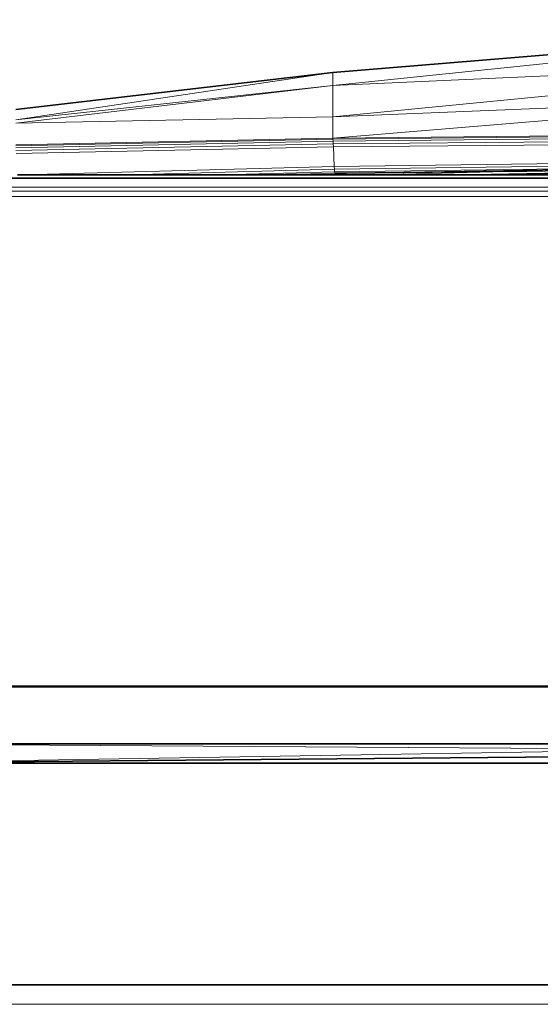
# Model space of a CAD drawing. Header units: inches. Extents: x 1 to 102, y 1 to 36.
# Tile 4 of 59: x 6.07 to 9.02, y 30.02 to 35.61. Entities that reach past the tile are written whole.
import ezdxf

# ---------------------------------------------------------------- set-up
doc = ezdxf.new("R2010")
doc.units = ezdxf.units.IN
doc.header["$MEASUREMENT"] = 0
doc.layers.add('Default', color=7, linetype='Continuous')

msp = doc.modelspace()

# ---------------------------------------------------------------- linework, layer by layer
at = {"layer": 'Default', "color": 49, "lineweight": 0, "true_color": 0x464646, "transparency": 33554687}
for p, q in [((7.8461, 35.309), (11.4506, 35.6092)), ((11.4506, 35.6092), (7.8461, 35.2355)), ((6.0439, 35.0993), (7.8461, 35.309)), ((7.8461, 35.309), (6.0439, 35.0412)), ((6.0439, 35.0412), (7.8461, 35.309)), ((7.8461, 35.2355), (7.8461, 35.309)), ((7.8461, 35.309), (7.8461, 35.2355)), ((7.8461, 35.2355), (6.0439, 35.0412)), ((6.0439, 35.0412), (7.8461, 35.2355)), ((7.8461, 35.2355), (6.0439, 35.0217))]:
    msp.add_line(p, q, dxfattribs=at).dxf.unprotected_set("ltscale", 0)
at = {"layer": 'Default', "color": 251, "lineweight": 0, "true_color": 0x4c4c4c, "transparency": 33554687}
for p, q in [((7.8461, 35.2355), (11.4506, 35.6092)), ((11.2344, 35.3883), (7.8461, 35.2355))]:
    msp.add_line(p, q, dxfattribs=at).dxf.unprotected_set("ltscale", 0)
at = {"layer": 'Default', "color": 7, "lineweight": 35, "ltscale": 5.410699, "transparency": 33554687}
for p, q in [((7.8461, 35.309), (11.4506, 35.6092)), ((6.0439, 35.0993), (7.8461, 35.309)), ((22.792, 34.7097), (2.8161, 34.7097)), ((6.0797, 34.7287), (6.0533, 34.7287)), ((6.6819, 34.7287), (6.0797, 34.7287)), ((7.2091, 34.7287), (6.6819, 34.7287)), ((7.2873, 34.7287), (7.2091, 34.7287)), ((8.0996, 34.7287), (7.2873, 34.7287)), ((7.8559, 34.7372), (7.9231, 34.7379)), ((8.8986, 34.7495), (7.9231, 34.7379)), ((8.5421, 34.7287), (8.0996, 34.7287)), ((8.7046, 34.7287), (8.5421, 34.7287)), ((8.8783, 34.7287), (8.7046, 34.7287)), ((9.0665, 34.7287), (8.8783, 34.7287)), ((8.8986, 34.7495), (8.9469, 34.7502)), ((8.9469, 34.7502), (9.9446, 34.7623)), ((4.9451, 31.8264), (20.8844, 31.8264)), ((5.0591, 31.4994), (20.7705, 31.4994)), ((5.1464, 31.3895), (9.7781, 31.4307)), ((5.1464, 31.3895), (20.6831, 31.3895)), ((12.9313, 30.1299), (5.0551, 30.1299))]:
    msp.add_line(p, q, dxfattribs=at)
at = {"layer": 'Default', "color": 251, "lineweight": 0, "true_color": 0x4e4e4e, "transparency": 33554687}
for p, q in [((7.8461, 35.2355), (11.2344, 35.3883)), ((11.2344, 35.3883), (7.8461, 35.0579)), ((6.0439, 35.0217), (7.8461, 35.2355)), ((7.8461, 35.2355), (7.8461, 35.0579)), ((7.8461, 35.0579), (7.8461, 35.2355)), ((7.8461, 35.0579), (6.0439, 35.0217)), ((5.0591, 31.4994), (9.8396, 31.4663)), ((9.8396, 31.4663), (5.0591, 31.4994)), ((5.0591, 31.4994), (20.7705, 31.4994)), ((9.8396, 31.4663), (5.1464, 31.3895))]:
    msp.add_line(p, q, dxfattribs=at).dxf.unprotected_set("ltscale", 0)
at = {"layer": 'Default', "color": 251, "lineweight": 0, "true_color": 0x4f4f4f, "transparency": 33554687}
for p, q in [((7.8461, 35.0579), (11.2344, 35.3883)), ((10.7153, 35.1752), (7.8461, 35.0579))]:
    msp.add_line(p, q, dxfattribs=at).dxf.unprotected_set("ltscale", 0)
at = {"layer": 'Default', "color": 7, "lineweight": 15, "ltscale": 5.410699, "transparency": 33554687}
for p, q in [((11.2344, 35.3883), (7.8461, 35.2355)), ((7.8461, 35.309), (7.8461, 35.2355)), ((7.8461, 35.2355), (6.0439, 35.0412)), ((7.8461, 35.2355), (7.8461, 35.0579)), ((7.8461, 35.0579), (10.7153, 35.1752)), ((6.0439, 35.0217), (7.8461, 35.0579)), ((7.8461, 35.0579), (7.8461, 34.9364)), ((7.8461, 34.9364), (6.0439, 34.8984)), ((9.9231, 34.9586), (7.8461, 34.9364)), ((7.8461, 34.9364), (7.8463, 34.9315)), ((9.9139, 34.9529), (7.8463, 34.9315)), ((9.9061, 34.9407), (7.8468, 34.92)), ((7.8463, 34.9315), (6.0441, 34.8934)), ((7.8468, 34.92), (6.0446, 34.8819)), ((7.8475, 34.9038), (6.0455, 34.8657)), ((6.0464, 34.8487), (7.8483, 34.8868)), ((7.8463, 34.9315), (7.8468, 34.92)), ((7.8468, 34.92), (7.8475, 34.9038)), ((9.9017, 34.9241), (7.8475, 34.9038)), ((7.8475, 34.9038), (7.8483, 34.8868)), ((7.8483, 34.8868), (9.9012, 34.907)), ((7.8483, 34.8868), (7.8536, 34.7757)), ((7.8536, 34.7757), (6.0797, 34.7287)), ((9.9093, 34.8035), (7.8536, 34.7757)), ((7.8536, 34.7757), (7.8544, 34.7599)), ((9.9131, 34.7871), (7.8544, 34.7599)), ((9.9222, 34.7727), (7.8552, 34.746)), ((8.5421, 34.7287), (12.3274, 34.8016)), ((12.3416, 34.7989), (8.7046, 34.7287)), ((8.8783, 34.7287), (12.3476, 34.7954)), ((7.8544, 34.7599), (6.6819, 34.7287)), ((7.8552, 34.746), (7.2091, 34.7287)), ((7.7315, 34.7346), (7.7205, 34.7343)), ((7.7315, 34.7346), (7.8559, 34.7372)), ((7.8544, 34.7599), (7.8552, 34.746)), ((7.8552, 34.746), (7.8559, 34.7372)), ((9.9351, 34.764), (8.9469, 34.7502)), ((24.6511, 34.6586), (1.2115, 34.6586)), ((24.6511, 34.606), (1.2115, 34.606)), ((1.2299, 34.6364), (24.6327, 34.6364)), ((4.9559, 31.821), (20.8571, 31.821)), ((9.8396, 31.4663), (5.0591, 31.4994)), ((12.9313, 30.0199), (4.9451, 30.0199))]:
    msp.add_line(p, q, dxfattribs=at)
at = {"layer": 'Default', "color": 251, "lineweight": 0, "true_color": 0x525252, "transparency": 33554687}
for p, q in [((7.8461, 35.0579), (10.7153, 35.1752)), ((10.7153, 35.1752), (7.8461, 34.9364)), ((6.0439, 35.0217), (7.8461, 35.0579)), ((7.8461, 35.0579), (7.8461, 34.9364)), ((7.8461, 34.9364), (7.8461, 35.0579)), ((7.8461, 34.9364), (6.0439, 34.8984)), ((6.0439, 34.8984), (7.8461, 34.9364)), ((7.8461, 34.9364), (7.8463, 34.9315)), ((7.8463, 34.9315), (6.0441, 34.8934))]:
    msp.add_line(p, q, dxfattribs=at).dxf.unprotected_set("ltscale", 0)
at = {"layer": 'Default', "color": 251, "lineweight": 0, "true_color": 0x5c5c5c, "transparency": 33554687}
for p, q in [((7.8461, 34.9364), (10.7153, 35.1752)), ((7.8461, 34.9364), (9.9231, 34.9586)), ((9.9231, 34.9586), (7.8461, 34.9364)), ((7.8463, 34.9315), (7.8461, 34.9364)), ((9.9139, 34.9529), (7.8463, 34.9315))]:
    msp.add_line(p, q, dxfattribs=at).dxf.unprotected_set("ltscale", 0)
at = {"layer": 'Default', "color": 8, "lineweight": 0, "true_color": 0x707070, "transparency": 33554687}
for p, q in [((7.8463, 34.9315), (9.9139, 34.9529)), ((9.9061, 34.9407), (7.8468, 34.92)), ((7.8468, 34.92), (7.8463, 34.9315))]:
    msp.add_line(p, q, dxfattribs=at).dxf.unprotected_set("ltscale", 0)
at = {"layer": 'Default', "color": 8, "lineweight": 0, "true_color": 0x717171, "transparency": 33554687}
for p, q in [((7.8468, 34.92), (9.9061, 34.9407)), ((6.0441, 34.8934), (7.8463, 34.9315)), ((7.8468, 34.92), (6.0446, 34.8819)), ((6.0446, 34.8819), (7.8468, 34.92)), ((7.8475, 34.9038), (6.0455, 34.8657)), ((7.8463, 34.9315), (7.8468, 34.92)), ((7.8468, 34.92), (7.8475, 34.9038)), ((7.8475, 34.9038), (7.8468, 34.92)), ((9.9017, 34.9241), (7.8475, 34.9038))]:
    msp.add_line(p, q, dxfattribs=at).dxf.unprotected_set("ltscale", 0)
at = {"layer": 'Default', "color": 9, "lineweight": 0, "true_color": 0xcbcbcb, "transparency": 33554687}
for p, q in [((6.0455, 34.8657), (7.8475, 34.9038)), ((6.0464, 34.8487), (7.8483, 34.8868)), ((7.8483, 34.8868), (6.0464, 34.8487)), ((7.8475, 34.9038), (9.9017, 34.9241)), ((7.8475, 34.9038), (7.8483, 34.8868)), ((7.8483, 34.8868), (7.8475, 34.9038)), ((7.8483, 34.8868), (9.9012, 34.907)), ((9.9012, 34.907), (7.8483, 34.8868)), ((7.8536, 34.7757), (7.8483, 34.8868)), ((7.8483, 34.8868), (7.8536, 34.7757)), ((7.8536, 34.7757), (6.0797, 34.7287)), ((6.0797, 34.7287), (7.8536, 34.7757)), ((9.9093, 34.8035), (7.8536, 34.7757)), ((7.8536, 34.7757), (7.8544, 34.7599)), ((2.8161, 34.7097), (22.792, 34.7097)), ((6.0797, 34.7287), (6.0533, 34.7287)), ((6.6819, 34.7287), (6.0797, 34.7287)), ((7.8544, 34.7599), (6.6819, 34.7287)), ((24.6511, 34.6586), (1.2115, 34.6586)), ((1.2115, 34.606), (24.6511, 34.606)), ((20.8844, 31.8264), (4.9451, 31.8264)), ((4.9451, 31.8264), (20.8844, 31.8264)), ((20.8571, 31.821), (4.9559, 31.821)), ((4.9559, 31.821), (20.8571, 31.821)), ((20.7705, 31.4994), (5.0591, 31.4994)), ((5.1464, 31.3895), (9.7781, 31.4307)), ((20.6831, 31.3895), (5.1464, 31.3895))]:
    msp.add_line(p, q, dxfattribs=at).dxf.unprotected_set("ltscale", 0)
at = {"layer": 'Default', "color": 8, "lineweight": 0, "true_color": 0x828282, "transparency": 33554687}
for p, q in [((7.8536, 34.7757), (9.9093, 34.8035)), ((7.8544, 34.7599), (7.8536, 34.7757)), ((9.9131, 34.7871), (7.8544, 34.7599))]:
    msp.add_line(p, q, dxfattribs=at).dxf.unprotected_set("ltscale", 0)
at = {"layer": 'Default', "color": 9, "lineweight": 0, "true_color": 0xc8c8c8, "transparency": 33554687}
for p, q in [((7.8544, 34.7599), (9.9131, 34.7871)), ((9.9222, 34.7727), (7.8552, 34.746)), ((7.8552, 34.746), (7.8544, 34.7599))]:
    msp.add_line(p, q, dxfattribs=at).dxf.unprotected_set("ltscale", 0)
at = {"layer": 'Default', "color": 253, "lineweight": 0, "true_color": 0xb5b5b5, "transparency": 33554687}
for p, q in [((7.8552, 34.746), (9.9222, 34.7727)), ((9.9222, 34.7727), (7.9231, 34.7379)), ((7.8559, 34.7372), (7.8552, 34.746)), ((7.9231, 34.7379), (7.8559, 34.7372))]:
    msp.add_line(p, q, dxfattribs=at).dxf.unprotected_set("ltscale", 0)
at = {"layer": 'Default', "color": 251, "lineweight": 0, "true_color": 0x505050, "transparency": 33554687}
for p, q in [((7.9231, 34.7379), (9.9222, 34.7727)), ((8.8986, 34.7495), (7.9231, 34.7379)), ((8.9469, 34.7502), (8.8986, 34.7495)), ((9.9351, 34.764), (8.9469, 34.7502))]:
    msp.add_line(p, q, dxfattribs=at).dxf.unprotected_set("ltscale", 0)
at = {"layer": 'Default', "color": 251, "lineweight": 0, "true_color": 0x5f5f5f, "transparency": 33554687}
for p, q in [((8.5421, 34.7287), (12.3274, 34.8016)), ((8.7046, 34.7287), (12.3416, 34.7989)), ((12.3416, 34.7989), (8.7046, 34.7287)), ((8.8783, 34.7287), (12.3476, 34.7954)), ((12.3476, 34.7954), (8.8783, 34.7287)), ((8.7046, 34.7287), (8.5421, 34.7287)), ((8.8783, 34.7287), (8.7046, 34.7287)), ((9.0665, 34.7287), (8.8783, 34.7287))]:
    msp.add_line(p, q, dxfattribs=at).dxf.unprotected_set("ltscale", 0)
at = {"layer": 'Default', "color": 255, "lineweight": 0, "transparency": 33554687}
for p, q in [((12.3274, 34.8016), (8.5421, 34.7287)), ((8.0996, 34.7287), (8.8986, 34.7495)), ((8.5421, 34.7287), (8.0996, 34.7287)), ((8.8986, 34.7495), (8.9469, 34.7502)), ((8.9469, 34.7502), (9.9446, 34.7623))]:
    msp.add_line(p, q, dxfattribs=at).dxf.unprotected_set("ltscale", 0)
at = {"layer": 'Default', "color": 254, "lineweight": 0, "true_color": 0xcccccc, "transparency": 33554687}
for p, q in [((22.792, 34.7097), (2.8161, 34.7097)), ((6.0533, 34.7287), (6.0797, 34.7287)), ((6.0797, 34.7287), (6.6819, 34.7287)), ((6.6819, 34.7287), (7.2091, 34.7287)), ((7.2091, 34.7287), (7.2873, 34.7287)), ((7.2873, 34.7287), (8.0996, 34.7287)), ((8.0996, 34.7287), (8.5421, 34.7287)), ((8.5421, 34.7287), (8.7046, 34.7287)), ((8.7046, 34.7287), (8.8783, 34.7287)), ((8.8783, 34.7287), (9.0665, 34.7287)), ((5.0551, 30.1299), (12.9313, 30.1299)), ((4.9451, 30.0199), (12.9313, 30.0199)), ((12.9313, 30.0199), (4.9451, 30.0199))]:
    msp.add_line(p, q, dxfattribs=at).dxf.unprotected_set("ltscale", 0)
at = {"layer": 'Default', "color": 9, "lineweight": 0, "true_color": 0xc7c7c7, "transparency": 33554687}
for p, q in [((6.6819, 34.7287), (7.8544, 34.7599)), ((7.2091, 34.7287), (6.6819, 34.7287)), ((7.8552, 34.746), (7.2091, 34.7287)), ((7.8544, 34.7599), (7.8552, 34.746))]:
    msp.add_line(p, q, dxfattribs=at).dxf.unprotected_set("ltscale", 0)
at = {"layer": 'Default', "color": 253, "lineweight": 0, "true_color": 0xaeaeae, "transparency": 33554687}
for p, q in [((7.2091, 34.7287), (7.8552, 34.746)), ((7.2873, 34.7287), (7.2091, 34.7287)), ((7.7205, 34.7343), (7.2873, 34.7287)), ((7.2873, 34.7287), (7.7205, 34.7343)), ((8.0996, 34.7287), (7.2873, 34.7287)), ((7.7315, 34.7346), (7.7205, 34.7343)), ((7.7205, 34.7343), (7.7315, 34.7346)), ((7.8559, 34.7372), (7.7315, 34.7346)), ((7.7315, 34.7346), (7.8559, 34.7372)), ((7.8552, 34.746), (7.8559, 34.7372)), ((7.8559, 34.7372), (7.9231, 34.7379)), ((7.9231, 34.7379), (8.8986, 34.7495)), ((8.8986, 34.7495), (8.0996, 34.7287))]:
    msp.add_line(p, q, dxfattribs=at).dxf.unprotected_set("ltscale", 0)
at = {"layer": 'Default', "color": 253, "lineweight": 0, "true_color": 0xa9a9a9, "transparency": 33554687}
for p, q in [((1.2115, 34.6586), (24.6511, 34.6586)), ((24.6327, 34.6364), (1.2299, 34.6364))]:
    msp.add_line(p, q, dxfattribs=at).dxf.unprotected_set("ltscale", 0)
at = {"layer": 'Default', "color": 9, "lineweight": 0, "true_color": 0xbababa, "transparency": 33554687}
for p, q in [((24.6511, 34.606), (1.2115, 34.606)), ((1.2299, 34.6364), (24.6327, 34.6364))]:
    msp.add_line(p, q, dxfattribs=at).dxf.unprotected_set("ltscale", 0)
at = {"layer": 'Default', "color": 251, "lineweight": 0, "true_color": 0x494949, "transparency": 33554687}
for p, q in [((5.1464, 31.3895), (9.8396, 31.4663)), ((9.7781, 31.4307), (5.1464, 31.3895))]:
    msp.add_line(p, q, dxfattribs=at).dxf.unprotected_set("ltscale", 0)
at = {"layer": 'Default', "color": 253, "lineweight": 0, "true_color": 0x9e9e9e, "transparency": 33554687}
for p, q in [((5.1464, 31.3895), (20.6831, 31.3895)), ((12.9313, 30.1299), (5.0551, 30.1299))]:
    msp.add_line(p, q, dxfattribs=at).dxf.unprotected_set("ltscale", 0)

doc.saveas('drawing.dxf')
